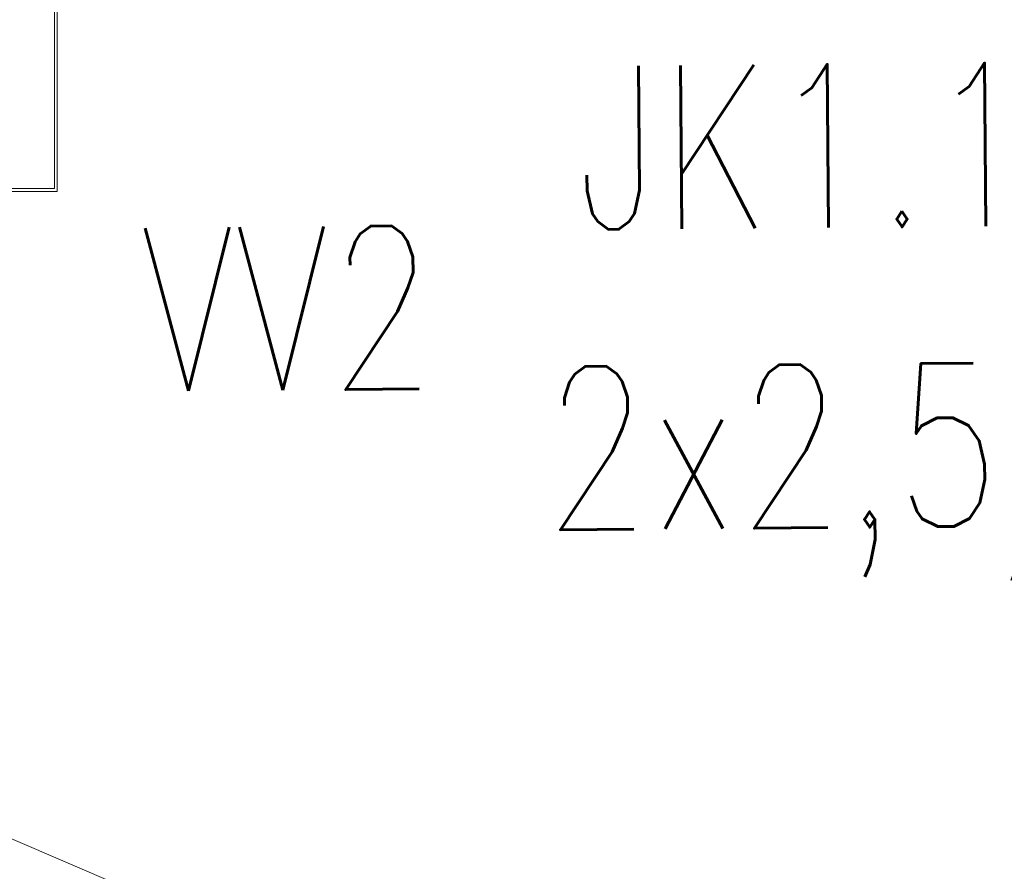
# Model space of a CAD drawing. Header units: millimetres. Extents: x 71658 to 298332, y -154437 to -30421.
# Tile 23 of 155: x 91941 to 92967, y -61031 to -60144. Entities that reach past the tile are written whole.
import ezdxf
from ezdxf.enums import TextEntityAlignment as Align

# ---------------------------------------------------------------- set-up
doc = ezdxf.new("R2010")
doc.units = ezdxf.units.MM
doc.header["$LTSCALE"] = 500
doc.header["$MEASUREMENT"] = 0
doc.linetypes.add('DASHED2', pattern=[0.375, 0.25, -0.125])
doc.layers.get('0').update_dxf_attribs({"color": 250, "lineweight": 5})
for name, color, linetype, lineweight in [('A-02-PEENJOON', 7, 'Continuous', 0), ('A-13-UKS', 250, 'Continuous', 5), ('VAL_TING', 7, 'Continuous', 18), ('VAL_TXT', 5, 'Continuous', 15)]:
    doc.layers.add(name, color=color, linetype=linetype, lineweight=lineweight)
doc.styles.add('ELEKTER', font='romans.shx', dxfattribs={"width": 0.75})

# ---------------------------------------------------------------- blocks, each defined once
blk = doc.blocks.new('lülanduks')
at = {"layer": 'A-13-UKS', "linetype": 'ByBlock', "lineweight": -2}
blk.add_lwpolyline([(91980.3, -58925.1), (91980.3, -58688.1), (91930.8, -58688.1), (91930.8, -58691.1), (91977.3, -58691.1), (91977.3, -58922.1), (91919.3, -58922.1), (91919.3, -58925.1)], close=True, dxfattribs=at)
blk = doc.blocks.new('ET1863')
blk.add_lwpolyline([(-312.5, 0, 0, 0, -1), (0, 0, 0, 0, -1), (-312.5, 0, 0, 31.25, 0), (-445.3125, 0, 0, 0, 0), (-593.75, 0, 0, 0, 0)], format="xyseb")
at = {"style": 'ELEKTER'}
for tag, p in [('KILP', (-346.25, 45)), ('JUHT', (-346.25, -170))]:
    blk.add_attdef(tag, text='', height=125, dxfattribs=at).set_placement(p, align=Align.RIGHT)
blk.add_attdef('NIMI', text='', height=125, dxfattribs=at).set_placement((-156.25, 0), align=Align.MIDDLE)
blk = doc.blocks.new('VALGUSTID')
at = {"layer": 'VAL_TING', "lineweight": 30, "ltscale": 100}
ref = blk.add_blockref('ET1863', (215374.7, -47355.4), dxfattribs=dict(at, xscale=1.400000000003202, yscale=1.400000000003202, zscale=1.400000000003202, rotation=180.4845715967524))
ref.add_attrib('NIMI', 'VV2', dxfattribs={"layer": 'VAL_TXT', "height": 170, "rotation": 0.4846, "style": 'ELEKTER', "width": 0.75}).set_placement((215593.4, -47353.5), align=Align.MIDDLE)
ref.add_attrib('KILP', 'JK1.1', dxfattribs={"layer": 'VAL_TXT', "height": 170, "rotation": 0.4846, "style": 'ELEKTER', "width": 0.75}).set_placement((215893.6, -47101.4), align=Align.TOP_LEFT)
ref.add_attrib('JUHT', '2x2,5/2,5', dxfattribs={"layer": 'VAL_TXT', "height": 170, "rotation": 0.4846, "style": 'ELEKTER', "width": 0.75}).set_placement((215860, -47414.3), align=Align.TOP_LEFT)

msp = doc.modelspace()

# ---------------------------------------------------------------- linework, layer by layer
at = {"layer": 'A-02-PEENJOON', "color": 251, "linetype": 'DASHED2', "lineweight": 15, "true_color": 0x636466}
msp.add_lwpolyline([(90540.289, -60399.414), (95867.206, -62685.997)], dxfattribs=at)

# ---------------------------------------------------------------- block references
at = {"layer": 'A-13-UKS'}
msp.add_blockref('lülanduks', (0, -1397.322), dxfattribs=at)
at = {"layer": 'VAL_TING'}
msp.add_blockref('VALGUSTID', (-123373.264, -13090.897), dxfattribs=at)

doc.saveas('drawing.dxf')
